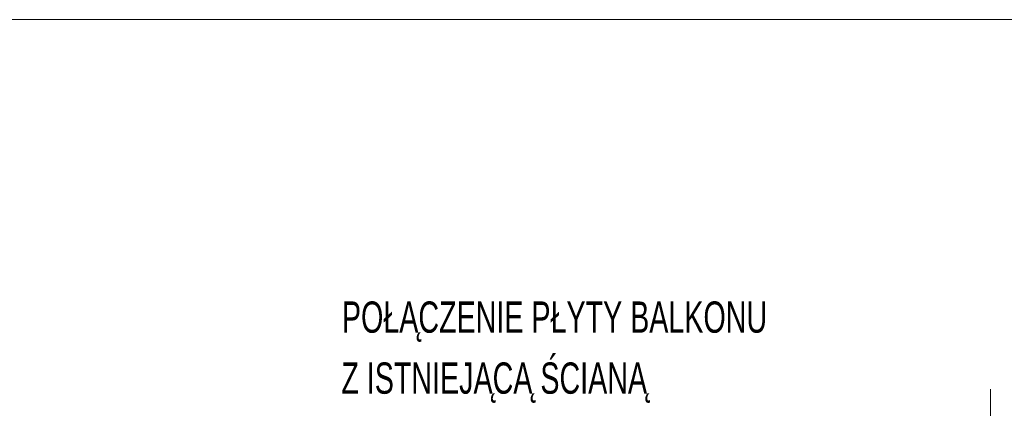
# Model space of a CAD drawing. Header units: millimetres. Extents: x 6874 to 479855, y -393105 to -20937.
# Tile 41 of 42: x 449768 to 465343, y -199030 to -192718. Entities that reach past the tile are written whole.
import ezdxf

# ---------------------------------------------------------------- set-up
doc = ezdxf.new("R2010")
doc.units = ezdxf.units.MM
doc.header["$MEASUREMENT"] = 0
doc.layers.add('Nowe_2D - Ogólne_Nr_pióra__75', color=6, linetype='Continuous', lineweight=20)
doc.layers.add('Nowe_Rysunki i obrazki_Nr_pióra__1', color=7, linetype='Continuous', lineweight=13)
doc.styles.add('STYL_AUTOMATYCZNY_2', font='txt', dxfattribs={"width": 0.799805})

msp = doc.modelspace()

# ---------------------------------------------------------------- linework, layer by layer
at = {"layer": 'Nowe_2D - Ogólne_Nr_pióra__75', "color": 6, "linetype": 'Continuous', "lineweight": 20}
msp.add_lwpolyline([(437855, -192718), (479855, -192718), (479855, -222418), (437855, -222418)], close=True, dxfattribs=at)
at = {"layer": 'Nowe_Rysunki i obrazki_Nr_pióra__1', "color": 7, "linetype": 'Continuous', "lineweight": 13}
msp.add_lwpolyline([(465126, -198992), (465126, -198569)], dxfattribs=at)

# ---------------------------------------------------------------- texts
at = {"layer": 'Nowe_Rysunki i obrazki_Nr_pióra__1', "color": 7, "linetype": 'Continuous', "lineweight": 13, "char_height": 494.83, "attachment_point": 7, "style": 'STYL_AUTOMATYCZNY_2'}
for s, insert in [('\\A1;{\\pql;\\fArialNarrow|b0|i0|c0|p0;\\W0.799805;POŁĄCZENIE PŁYTY BALKONU}', (454865, -197821)), ('\\A1;{\\pql;\\fArialNarrow|b0|i0|c0|p0;\\W0.799805;Z ISTNIEJĄCĄ ŚCIANĄ}', (454856, -198787))]:
    msp.add_mtext(s, dxfattribs=dict(at, insert=insert))

doc.saveas('drawing.dxf')
